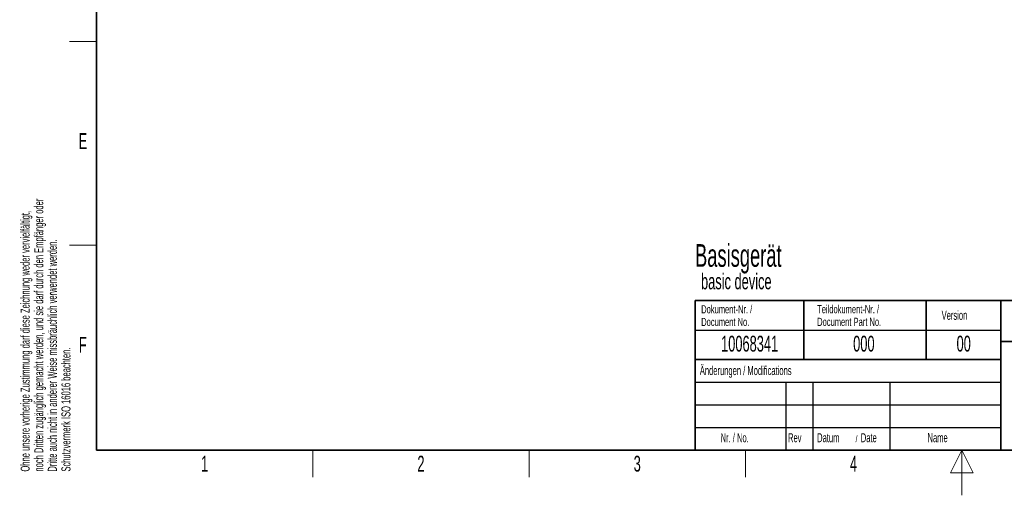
# Paper-space layout 'Blatt2' of a CAD drawing. Header units: millimetres. Extents: x 5 to 418, y 2 to 292.
# Tile 1 of 70: x 9 to 226, y 2 to 107. Entities that reach past the tile are written whole.
import ezdxf

# ---------------------------------------------------------------- set-up
doc = ezdxf.new("R2010")
doc.units = ezdxf.units.MM
doc.layers.add('SLD-0', color=7, linetype='Continuous')
doc.styles.add('SLDTEXTSTYLE0', font='TXT', dxfattribs={"width": 0.605})

psp = doc.layouts.new('Blatt2')

# ---------------------------------------------------------------- linework, layer by layer
at = {"layer": 'SLD-0', "lineweight": 35}
for p, q in [((26, 282.5), (26, 12)), ((158.12, 45), (225.62, 45)), ((158.12, 45), (158.12, 32)), ((182.12, 45), (182.12, 32)), ((209.12, 45), (209.12, 32)), ((225.62, 45), (225.62, 32)), ((225.62, 45), (266.33, 45)), ((225.62, 45), (225.62, 36)), ((225.62, 36), (266.33, 36)), ((225.62, 36), (225.62, 12)), ((158.12, 32), (158.12, 12)), ((158.12, 32), (225.62, 32)), ((225.62, 32), (225.62, 12)), ((26, 12), (408, 12)), ((158.12, 12), (225.62, 12)), ((225.62, 12), (266.33, 12))]:
    psp.add_line(p, q, dxfattribs=at)
at = {"layer": 'SLD-0', "lineweight": 18}
for p, q in [((20, 102.25), (26, 102.25)), ((20, 57.25), (26, 57.25)), ((73.75, 6), (73.75, 12)), ((121.5, 6), (121.5, 12)), ((169.25, 6), (169.25, 12)), ((217, 12), (214.5, 7)), ((217, 2), (217, 12)), ((219.5, 7), (217, 12)), ((214.5, 7), (219.5, 7))]:
    psp.add_line(p, q, dxfattribs=at)
at = {"layer": 'SLD-0'}
for p, q in [((158.12, 38.5), (225.62, 38.5)), ((158.12, 27), (225.62, 27)), ((178.12, 27), (178.12, 12)), ((184.12, 27), (184.12, 12)), ((201.12, 27), (201.12, 12)), ((158.12, 22), (225.62, 22)), ((158.12, 17), (225.62, 17))]:
    psp.add_line(p, q, dxfattribs=at)
at = {"layer": 'SLD-0', "lineweight": 25}
psp.add_line((158.12, 32), (225.62, 32), dxfattribs=at)

# ---------------------------------------------------------------- texts
at = {"layer": 'SLD-0', "char_height": 2, "attachment_point": 1, "rotation": 90, "style": 'SLDTEXTSTYLE0'}
for s, insert in [('noch Dritten zugänglich gemacht werden, und sie darf durch den Empfänger oder', (12.23, 7.24)), ('Ohne unsere vorherige Zustimmung darf diese Zeichnung weder vervielfältigt,', (9.23, 7.24)), ('Dritte auch nicht in anderer Weise missbräuchlich verwendet werden.', (15.23, 7.24)), ('Schutzvermerk ISO 16016 beachten.', (18.23, 7.24))]:
    psp.add_mtext(s, dxfattribs=dict(at, insert=insert))
at = {"layer": 'SLD-0', "style": 'SLDTEXTSTYLE0'}
for s, insert, char_height, attachment_point in [('E', (22.98, 82), 3.5, 2), ('Basisgerät', (158.11, 57.47), 5, 1), ('basic device', (159.43, 51), 3.5, 1), ('Dokument-Nr. /', (159.47, 43.99), 1.8, 1), ('Teildokument-Nr. /', (185.07, 44.01), 1.8, 1), ('Version', (212.55, 42.76), 2, 1), ('Document No.', (159.47, 41.19), 1.8, 1), ('Document Part No.', (185.07, 41.21), 1.8, 1), ('F', (22.95, 37), 3.5, 2), ('10068341', (170.16, 37.24), 3.5, 2), ('000', (195.38, 37.24), 3.5, 2), ('00', (217.42, 37.25), 3.5, 2), ('Änderungen / Modifications', (159.17, 30.56), 2, 1), ('Nr. / No.', (163.75, 15.72), 2, 1), ('Rev', (178.64, 15.72), 2, 1), ('Datum', (185.06, 15.72), 2, 1), ('/', (193.55, 15.22), 1.5, 1), ('Date', (194.7, 15.72), 2, 1), ('Name', (209.43, 15.73), 2, 1), ('1', (49.85, 10.74), 3.5, 2), ('2', (97.6, 10.74), 3.5, 2), ('3', (145.35, 10.74), 3.5, 2), ('4', (193.1, 10.74), 3.5, 2)]:
    psp.add_mtext(s, dxfattribs=dict(at, insert=insert, char_height=char_height, attachment_point=attachment_point))

doc.saveas('drawing.dxf')
